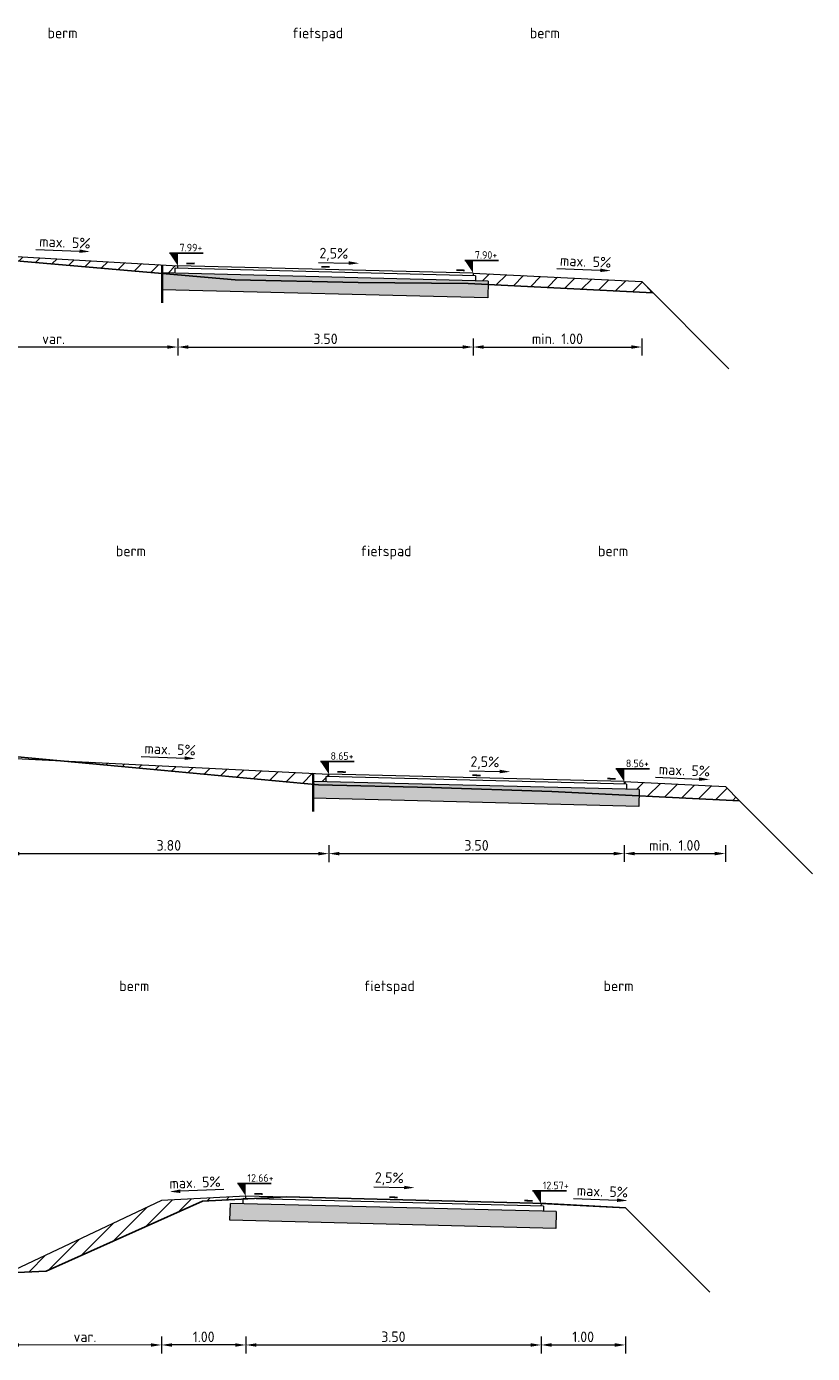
# Model space of a CAD drawing. Header units: metres. Extents: x 122.7 to 162.8, y 75.2 to 111.3.
# Tile 2 of 6: x 133.1 to 142.4, y 76 to 91.7. Entities that reach past the tile are written whole.
import ezdxf

# ---------------------------------------------------------------- set-up
doc = ezdxf.new("R2010")
doc.units = ezdxf.units.M
doc.header["$PDMODE"] = 35
doc.layers.get('Defpoints').update_dxf_attribs({"color": 171})
for name, color, linetype, lineweight in [('B-XX-VH-VERHARDING-GD', 252, 'Continuous', 25), ('N-WE-GR-DOORWORTELBARE RUIMTE-G', 80, 'Continuous', 35), ('N-WE-GW-OPHOGING-WERK-AD-50', 92, 'Continuous', 18), ('N-WE-VH-FUNDERING-AD-50', 252, 'Continuous', 18), ('N-WE-VH-M', 7, 'Continuous', 18), ('N-WE-VH-T25', 7, 'Continuous', 25), ('N-WE-VH-VERHARDING-GD', 7, 'Continuous', 18), ('X-XX-AL-M', 7, 'Continuous', 18), ('X-XX-AL-PEILMAAT-SD', 7, 'Continuous', 25)]:
    doc.layers.add(name, color=color, linetype=linetype, lineweight=lineweight)
doc.styles.add('NLCS-ISO', font='NLCS-ISO.TTF')
doc.styles.add('NLCS-ISO-M50-T25', font='NLCS-ISO.TTF', dxfattribs={"height": 0.125})
doc.dimstyles.new('NLCS-M50-T25-PIJL_l2_h1', dxfattribs={"dimscale": 0.05, "dimtxt": 2.5, "dimasz": 2.5, "dimexe": 2, "dimexo": 2, "dimgap": 0.7, "dimtad": 1, "dimzin": 0, "dimdsep": 46, "dimtxsty": 'NLCS-ISO-M50-T25', "dimcen": 2.5, "dimdle": 2, "dimclrd": 256, "dimclre": 256, "dimclrt": 256, "dimadec": 1, "dimazin": 0, "dimtfac": 1, "dimtofl": 0, "dimtmove": 1, "dimatfit": 0, "dimfxl": 2, "dimfxlon": 1, "dimtfillclr": 256, "dimtolj": 1, "dimtzin": 0, "dimlwd": 18, "dimlwe": 18, "dimarcsym": 0})
pattern_1 = [(45, (0, 0), (-0.10606602, 0.10606602), [])]

# ---------------------------------------------------------------- blocks, each defined once
blk = doc.blocks.new('*D60')
at = {"layer": 'Defpoints', "color": 0, "transparency": 16777216}
for p in [(135.725, 77.838), (139.225, 77.75), (139.225, 76.075)]:
    blk.add_point(p, dxfattribs=at)
at = {"layer": 'X-XX-AL-M', "lineweight": 18, "transparency": 16777216}
for p, q in [((135.725, 76.175), (135.725, 75.975)), ((139.225, 76.175), (139.225, 75.975)), ((135.85, 76.075), (139.1, 76.075))]:
    blk.add_line(p, q, dxfattribs=at)
at = {"layer": 'X-XX-AL-M', "transparency": 16777216}
for points in [[(135.85, 76.095), (135.85, 76.054), (135.725, 76.075)], [(139.1, 76.096), (139.1, 76.054), (139.225, 76.075)]]:
    blk.add_solid(points, dxfattribs=at)
at = {"layer": 'X-XX-AL-M', "transparency": 16777216, "insert": (137.475, 76.172), "char_height": 0.125, "attachment_point": 5, "rotation": 0.0054, "style": 'NLCS-ISO-M50-T25'}
blk.add_mtext('\\A1;3.50', dxfattribs=at)
blk = doc.blocks.new('*D61')
at = {"layer": 'Defpoints', "color": 0, "transparency": 16777216}
for p in [(139.225, 77.75), (140.224, 77.7), (140.224, 76.075)]:
    blk.add_point(p, dxfattribs=at)
at = {"layer": 'X-XX-AL-M', "lineweight": 18, "transparency": 16777216}
for p, q in [((139.225, 76.175), (139.225, 75.975)), ((139.35, 76.075), (140.099, 76.075)), ((140.224, 76.175), (140.224, 75.975))]:
    blk.add_line(p, q, dxfattribs=at)
at = {"layer": 'X-XX-AL-M', "transparency": 16777216}
for points in [[(139.35, 76.096), (139.35, 76.054), (139.225, 76.075)], [(140.099, 76.096), (140.099, 76.054), (140.224, 76.075)]]:
    blk.add_solid(points, dxfattribs=at)
at = {"layer": 'X-XX-AL-M', "transparency": 16777216, "insert": (139.724, 76.172), "char_height": 0.125, "attachment_point": 5, "rotation": 0.0054, "style": 'NLCS-ISO-M50-T25'}
blk.add_mtext('\\A1;1.00', dxfattribs=at)
blk = doc.blocks.new('*D62')
at = {"layer": 'Defpoints', "color": 0, "transparency": 16777216}
for p in [(135.725, 77.838), (134.726, 77.788), (134.726, 76.075)]:
    blk.add_point(p, dxfattribs=at)
at = {"layer": 'X-XX-AL-M', "lineweight": 18, "transparency": 16777216}
for p, q in [((134.726, 76.175), (134.726, 75.975)), ((135.725, 76.175), (135.725, 75.975)), ((135.6, 76.075), (134.851, 76.075))]:
    blk.add_line(p, q, dxfattribs=at)
at = {"layer": 'X-XX-AL-M', "transparency": 16777216}
for points in [[(134.851, 76.095), (134.851, 76.054), (134.726, 76.075)], [(135.6, 76.095), (135.6, 76.054), (135.725, 76.075)]]:
    blk.add_solid(points, dxfattribs=at)
at = {"layer": 'X-XX-AL-M', "transparency": 16777216, "insert": (135.226, 76.172), "char_height": 0.125, "attachment_point": 5, "rotation": 0.0054, "style": 'NLCS-ISO-M50-T25'}
blk.add_mtext('\\A1;1.00', dxfattribs=at)
blk = doc.blocks.new('*D63')
at = {"layer": 'Defpoints', "color": 0, "transparency": 16777216}
for p in [(134.726, 77.788), (132.912, 76.929), (132.912, 76.074)]:
    blk.add_point(p, dxfattribs=at)
at = {"layer": 'X-XX-AL-M', "lineweight": 18, "transparency": 16777216}
for p, q in [((132.912, 76.174), (132.912, 75.974)), ((134.726, 76.175), (134.726, 75.975)), ((134.601, 76.075), (133.037, 76.074))]:
    blk.add_line(p, q, dxfattribs=at)
at = {"layer": 'X-XX-AL-M', "transparency": 16777216}
for points in [[(133.037, 76.095), (133.037, 76.054), (132.912, 76.074)], [(134.601, 76.095), (134.601, 76.054), (134.726, 76.075)]]:
    blk.add_solid(points, dxfattribs=at)
at = {"layer": 'X-XX-AL-M', "transparency": 16777216, "insert": (133.819, 76.172), "char_height": 0.125, "attachment_point": 5, "rotation": 0.0054, "style": 'NLCS-ISO-M50-T25'}
blk.add_mtext('\\A1;var.', dxfattribs=at)
blk = doc.blocks.new('*D70')
at = {"layer": 'Defpoints', "color": 0, "transparency": 16777216}
for p in [(132.915, 83.352), (136.71, 82.836), (136.71, 81.895)]:
    blk.add_point(p, dxfattribs=at)
at = {"layer": 'X-XX-AL-M', "lineweight": 18, "transparency": 16777216}
for p, q in [((132.915, 81.995), (132.915, 81.795)), ((133.04, 81.895), (136.585, 81.895)), ((136.71, 81.995), (136.71, 81.795))]:
    blk.add_line(p, q, dxfattribs=at)
at = {"layer": 'X-XX-AL-M', "transparency": 16777216}
for points in [[(133.04, 81.916), (133.04, 81.874), (132.915, 81.895)], [(136.585, 81.916), (136.585, 81.874), (136.71, 81.895)]]:
    blk.add_solid(points, dxfattribs=at)
at = {"layer": 'X-XX-AL-M', "transparency": 16777216, "insert": (134.813, 81.993), "char_height": 0.125, "attachment_point": 5, "rotation": 0.0054, "style": 'NLCS-ISO-M50-T25'}
blk.add_mtext('\\A1;3.80', dxfattribs=at)
blk = doc.blocks.new('*D71')
at = {"layer": 'Defpoints', "color": 0, "transparency": 16777216}
for p in [(136.71, 82.836), (140.21, 82.749), (140.21, 81.896)]:
    blk.add_point(p, dxfattribs=at)
at = {"layer": 'X-XX-AL-M', "lineweight": 18, "transparency": 16777216}
for p, q in [((136.71, 81.995), (136.71, 81.795)), ((136.835, 81.895), (140.085, 81.896)), ((140.21, 81.996), (140.21, 81.796))]:
    blk.add_line(p, q, dxfattribs=at)
at = {"layer": 'X-XX-AL-M', "transparency": 16777216}
for points in [[(136.835, 81.916), (136.835, 81.874), (136.71, 81.895)], [(140.085, 81.916), (140.085, 81.875), (140.21, 81.896)]]:
    blk.add_solid(points, dxfattribs=at)
at = {"layer": 'X-XX-AL-M', "transparency": 16777216, "insert": (138.46, 81.993), "char_height": 0.125, "attachment_point": 5, "rotation": 0.0054, "style": 'NLCS-ISO-M50-T25'}
blk.add_mtext('\\A1;3.50', dxfattribs=at)
blk = doc.blocks.new('*D72')
at = {"layer": 'Defpoints', "color": 0, "transparency": 16777216}
for p in [(140.21, 82.749), (141.409, 82.689), (141.409, 81.896)]:
    blk.add_point(p, dxfattribs=at)
at = {"layer": 'X-XX-AL-M', "lineweight": 18, "transparency": 16777216}
for p, q in [((140.21, 81.996), (140.21, 81.796)), ((140.335, 81.896), (141.284, 81.896)), ((141.409, 81.996), (141.409, 81.796))]:
    blk.add_line(p, q, dxfattribs=at)
at = {"layer": 'X-XX-AL-M', "transparency": 16777216}
for points in [[(140.335, 81.916), (140.335, 81.875), (140.21, 81.896)], [(141.284, 81.917), (141.284, 81.875), (141.409, 81.896)]]:
    blk.add_solid(points, dxfattribs=at)
at = {"layer": 'X-XX-AL-M', "transparency": 16777216, "insert": (140.809, 81.993), "char_height": 0.125, "attachment_point": 5, "rotation": 0.0054, "style": 'NLCS-ISO-M50-T25'}
blk.add_mtext('\\A1;min. 1.00', dxfattribs=at)
blk = doc.blocks.new('*D73')
at = {"layer": 'Defpoints', "color": 0, "transparency": 16777216}
for p in [(134.92, 89.205), (138.42, 89.117), (138.42, 87.896)]:
    blk.add_point(p, dxfattribs=at)
at = {"layer": 'X-XX-AL-M', "lineweight": 18, "transparency": 16777216}
for p, q in [((134.92, 87.996), (134.92, 87.796)), ((135.045, 87.896), (138.295, 87.896)), ((138.42, 87.996), (138.42, 87.796))]:
    blk.add_line(p, q, dxfattribs=at)
at = {"layer": 'X-XX-AL-M', "transparency": 16777216}
for points in [[(135.045, 87.917), (135.045, 87.875), (134.92, 87.896)], [(138.295, 87.917), (138.295, 87.875), (138.42, 87.896)]]:
    blk.add_solid(points, dxfattribs=at)
at = {"layer": 'X-XX-AL-M', "transparency": 16777216, "insert": (136.67, 87.993), "char_height": 0.125, "attachment_point": 5, "rotation": 0.0054, "style": 'NLCS-ISO-M50-T25'}
blk.add_mtext('\\A1;3.50', dxfattribs=at)
blk = doc.blocks.new('*D74')
at = {"layer": 'Defpoints', "color": 0, "transparency": 16777216}
for p in [(131.974, 89.352), (134.92, 89.205), (131.974, 87.895)]:
    blk.add_point(p, dxfattribs=at)
at = {"layer": 'X-XX-AL-M', "lineweight": 18, "transparency": 16777216}
for p, q in [((131.974, 87.995), (131.974, 87.795)), ((134.795, 87.896), (132.099, 87.895)), ((134.92, 87.996), (134.92, 87.796))]:
    blk.add_line(p, q, dxfattribs=at)
at = {"layer": 'X-XX-AL-M', "transparency": 16777216}
for points in [[(132.099, 87.916), (132.099, 87.875), (131.974, 87.895)], [(134.795, 87.916), (134.795, 87.875), (134.92, 87.896)]]:
    blk.add_solid(points, dxfattribs=at)
at = {"layer": 'X-XX-AL-M', "transparency": 16777216, "insert": (133.447, 87.993), "char_height": 0.125, "attachment_point": 5, "rotation": 0.0054, "style": 'NLCS-ISO-M50-T25'}
blk.add_mtext('\\A1;var.', dxfattribs=at)
blk = doc.blocks.new('*D78')
at = {"layer": 'Defpoints', "color": 0, "transparency": 16777216}
for p in [(138.42, 89.117), (140.418, 88.672), (140.418, 87.896)]:
    blk.add_point(p, dxfattribs=at)
at = {"layer": 'X-XX-AL-M', "lineweight": 18, "transparency": 16777216}
for p, q in [((138.42, 87.996), (138.42, 87.796)), ((138.545, 87.896), (140.293, 87.896)), ((140.418, 87.996), (140.418, 87.796))]:
    blk.add_line(p, q, dxfattribs=at)
at = {"layer": 'X-XX-AL-M', "transparency": 16777216}
for points in [[(138.545, 87.917), (138.545, 87.875), (138.42, 87.896)], [(140.293, 87.917), (140.293, 87.875), (140.418, 87.896)]]:
    blk.add_solid(points, dxfattribs=at)
at = {"layer": 'X-XX-AL-M', "transparency": 16777216, "insert": (139.419, 87.994), "char_height": 0.125, "attachment_point": 5, "rotation": 0.0054, "style": 'NLCS-ISO-M50-T25'}
blk.add_mtext('\\A1;min. 1.00', dxfattribs=at)

msp = doc.modelspace()

# ---------------------------------------------------------------- hatches: boundary and pattern name
at = {"layer": 'N-WE-GW-OPHOGING-WERK-AD-50'}
h = msp.add_hatch(dxfattribs=at)
h.set_pattern_fill('AGW-WERK_AANVULLEN-SO', color=256, scale=0.03, pattern_type=2)
h.set_pattern_definition(pattern_1)
h.paths.add_polyline_path([(134.733, 88.87), (132.074, 89.021), (132.074, 88.995), (132.365, 88.972), (134.733, 88.766)])
h.paths.add_polyline_path([(134.889, 88.83), (134.919, 88.829), (134.92, 88.859), (134.733, 88.87), (134.733, 88.766), (134.738, 88.766), (134.738, 88.774), (134.888, 88.77)])
h = msp.add_hatch(dxfattribs=at)
h.set_pattern_fill('AGW-WERK_AANVULLEN-SO', color=256, scale=0.03, pattern_type=2)
h.set_pattern_definition(pattern_1)
h.paths.add_polyline_path([(140.418, 88.672), (138.42, 88.772), (138.419, 88.742), (138.449, 88.741), (138.448, 88.681), (138.598, 88.677), (138.597, 88.636), (140.551, 88.538)])
h = msp.add_hatch(dxfattribs=at)
h.set_pattern_fill('AGW-WERK_AANVULLEN-SO', color=256, scale=0.03, pattern_type=2)
h.set_pattern_definition(pattern_1)
h.paths.add_polyline_path([(136.523, 82.846), (133.483, 82.997), (136.523, 82.716)])
h.paths.add_polyline_path([(136.71, 82.836), (136.523, 82.846), (136.523, 82.716), (136.527, 82.716), (136.528, 82.751), (136.678, 82.747), (136.679, 82.807), (136.709, 82.806)])
h = msp.add_hatch(dxfattribs=at)
h.set_pattern_fill('AGW-WERK_AANVULLEN-SO', color=256, scale=0.03, pattern_type=2)
h.set_pattern_definition(pattern_1)
h.paths.add_polyline_path([(141.409, 82.689), (140.21, 82.749), (140.209, 82.719), (140.239, 82.718), (140.238, 82.658), (140.388, 82.654), (140.386, 82.579), (141.578, 82.519)])
h = msp.add_hatch(dxfattribs=at)
h.set_pattern_fill('AGW-WERK_AANVULLEN-SO', color=256, scale=0.03, pattern_type=2)
h.set_pattern_definition(pattern_1)
h.paths.add_polyline_path([(135.213, 77.778), (135.694, 77.802), (135.694, 77.808), (135.724, 77.808), (135.725, 77.838), (134.726, 77.788), (132.912, 76.929), (133.361, 76.951)])
at = {"layer": 'N-WE-VH-FUNDERING-AD-50'}
h = msp.add_hatch(dxfattribs=at)
h.set_pattern_fill('AVH-FUNDERING_02-SOD', color=256, scale=0.1, angle=0.0054, pattern_type=2)
h.set_pattern_definition([(0.0054, (131.49938, 89.48692), (0.0999905, 0.1000095), [0.0125, -0.0875]), (90.0054, (131.49938, 89.48692), (-0.1000095, 0.0999905), [0.0125, -0.0875]), (135.0054, (131.51188, 89.48692), (-0.1, -9.5e-06), [0.0176777, -0.1237437]), (0.0054, (131.51188, 89.54317), (0.0999905, 0.1000095), [0.0125, -0.0875]), (45.0054, (131.518126, 89.53692), (-9.5e-06, 0.1), [0.0088388, -0.1325825]), (135.0054, (131.518126, 89.53692), (-0.1, -9.5e-06), [0.0088388, -0.1325825]), (0.0054, (131.54937, 89.56818), (0.0999905, 0.1000095), [0.0176777, -0.0823223]), (45.0054, (131.54937, 89.568176), (-9.5e-06, 0.1), [0.0125, -0.1289214]), (135.0054, (131.56705, 89.56818), (-0.1, -9.5e-06), [0.0125, -0.1289214]), (90.0054, (131.56813, 89.51193), (-0.1000095, 0.0999905), [0.0125, -0.0875]), (45.0054, (131.56813, 89.51193), (-9.5e-06, 0.1), [0.0088388, -0.1325825]), (135.0054, (131.57438, 89.51818), (-0.1, -9.5e-06), [0.0088388, -0.1325825]), (0.0054, (131.51188, 89.51192), (0.0999905, 0.1000095), [0.00625, -0.08375]), (0.0054, (131.58688, 89.53693), (0.0999905, 0.1000095), [0.00625, -0.08375]), (90.0054, (131.55562, 89.54943), (-0.1000095, 0.0999905), [0.00625, -0.08375]), (135.0054, (131.56813, 89.49318), (-0.1, -9.5e-06), [0.0088388, -0.1325825]), (135.0054, (131.524374, 89.56192), (-0.1, -9.5e-06), [0.0088388, -0.1325825]), (45.0054, (131.54625, 89.51974), (-9.5e-06, 0.1), [0.0088388, -0.1325825]), (90.0054, (131.53375, 89.49942), (-0.1000095, 0.0999905), [0.0015625, -0.0984375]), (90.0054, (131.53844, 89.54161), (-0.1000095, 0.0999905), [0.0015625, -0.0984375]), (90.0054, (131.58531, 89.5588), (-0.1000095, 0.0999905), [0.0015625, -0.0984375]), (90.0054, (131.58688, 89.50568), (-0.1000095, 0.0999905), [0.0015625, -0.0984375])])
h.paths.add_polyline_path([(134.738, 88.774), (134.733, 88.574), (138.593, 88.477), (138.598, 88.677)])
h = msp.add_hatch(dxfattribs=at)
h.set_pattern_fill('AVH-FUNDERING_02-SOD', color=256, scale=0.1, angle=0.0054, pattern_type=2)
h.set_pattern_definition([(0.0054, (133.28925, 83.46398), (0.0999905, 0.1000095), [0.0125, -0.0875]), (90.0054, (133.28925, 83.46398), (-0.1000095, 0.0999905), [0.0125, -0.0875]), (135.0054, (133.301755, 83.463986), (-0.1, -9.5e-06), [0.0176777, -0.1237437]), (0.0054, (133.30175, 83.52024), (0.0999905, 0.1000095), [0.0125, -0.0875]), (45.0054, (133.308, 83.513986), (-9.5e-06, 0.1), [0.0088388, -0.1325825]), (135.0054, (133.308, 83.513986), (-0.1, -9.5e-06), [0.0088388, -0.1325825]), (0.0054, (133.33925, 83.54524), (0.0999905, 0.1000095), [0.0176777, -0.0823223]), (45.0054, (133.33925, 83.54524), (-9.5e-06, 0.1), [0.0125, -0.1289214]), (135.0054, (133.356925, 83.54524), (-0.1, -9.5e-06), [0.0125, -0.1289214]), (90.0054, (133.358, 83.48899), (-0.1000095, 0.0999905), [0.0125, -0.0875]), (45.0054, (133.358, 83.48899), (-9.5e-06, 0.1), [0.0088388, -0.1325825]), (135.0054, (133.36425, 83.49524), (-0.1, -9.5e-06), [0.0088388, -0.1325825]), (0.0054, (133.30175, 83.48899), (0.0999905, 0.1000095), [0.00625, -0.08375]), (0.0054, (133.37675, 83.51399), (0.0999905, 0.1000095), [0.00625, -0.08375]), (90.0054, (133.3455, 83.52649), (-0.1000095, 0.0999905), [0.00625, -0.08375]), (135.0054, (133.358004, 83.47024), (-0.1, -9.5e-06), [0.0088388, -0.1325825]), (135.0054, (133.31425, 83.53899), (-0.1, -9.5e-06), [0.0088388, -0.1325825]), (45.0054, (133.33613, 83.4968), (-9.5e-06, 0.1), [0.0088388, -0.1325825]), (90.0054, (133.32363, 83.47649), (-0.1000095, 0.0999905), [0.0015625, -0.0984375]), (90.0054, (133.32831, 83.51868), (-0.1000095, 0.0999905), [0.0015625, -0.0984375]), (90.0054, (133.37519, 83.53587), (-0.1000095, 0.0999905), [0.0015625, -0.0984375]), (90.0054, (133.37675, 83.48274), (-0.1000095, 0.0999905), [0.0015625, -0.0984375])])
h.paths.add_polyline_path([(136.528, 82.751), (136.523, 82.551), (140.383, 82.454), (140.388, 82.654)])
h = msp.add_hatch(dxfattribs=at)
h.set_pattern_fill('AVH-FUNDERING_02-SOD', color=256, scale=0.1, angle=0.0054, pattern_type=2)
h.set_pattern_definition([(0.0054, (132.30417, 78.46556), (0.0999905, 0.1000095), [0.0125, -0.0875]), (90.0054, (132.30417, 78.46556), (-0.1000095, 0.0999905), [0.0125, -0.0875]), (135.0054, (132.31667, 78.46556), (-0.1, -9.5e-06), [0.0176777, -0.1237437]), (0.0054, (132.31666, 78.52181), (0.0999905, 0.1000095), [0.0125, -0.0875]), (45.0054, (132.32291, 78.51556), (-9.5e-06, 0.1), [0.0088388, -0.1325825]), (135.0054, (132.32291, 78.51556), (-0.1, -9.5e-06), [0.0088388, -0.1325825]), (0.0054, (132.35416, 78.54681), (0.0999905, 0.1000095), [0.0176777, -0.0823223]), (45.0054, (132.35416, 78.546814), (-9.5e-06, 0.1), [0.0125, -0.1289214]), (135.0054, (132.37184, 78.546815), (-0.1, -9.5e-06), [0.0125, -0.1289214]), (90.0054, (132.37292, 78.49057), (-0.1000095, 0.0999905), [0.0125, -0.0875]), (45.0054, (132.372915, 78.490565), (-9.5e-06, 0.1), [0.0088388, -0.1325825]), (135.0054, (132.379165, 78.496816), (-0.1, -9.5e-06), [0.0088388, -0.1325825]), (0.0054, (132.31667, 78.49056), (0.0999905, 0.1000095), [0.00625, -0.08375]), (0.0054, (132.39166, 78.51557), (0.0999905, 0.1000095), [0.00625, -0.08375]), (90.0054, (132.36041, 78.52806), (-0.1000095, 0.0999905), [0.00625, -0.08375]), (135.0054, (132.37292, 78.471815), (-0.1, -9.5e-06), [0.0088388, -0.1325825]), (135.0054, (132.32916, 78.54056), (-0.1, -9.5e-06), [0.0088388, -0.1325825]), (45.0054, (132.35104, 78.498376), (-9.5e-06, 0.1), [0.0088388, -0.1325825]), (90.0054, (132.33854, 78.47806), (-0.1000095, 0.0999905), [0.0015625, -0.0984375]), (90.0054, (132.34323, 78.52025), (-0.1000095, 0.0999905), [0.0015625, -0.0984375]), (90.0054, (132.3901, 78.53744), (-0.1000095, 0.0999905), [0.0015625, -0.0984375]), (90.0054, (132.39167, 78.48432), (-0.1000095, 0.0999905), [0.0015625, -0.0984375])])
h.paths.add_polyline_path([(135.543, 77.752), (135.538, 77.552), (139.398, 77.456), (139.403, 77.656)])

# ---------------------------------------------------------------- linework, layer by layer
at = {"layer": 'B-XX-VH-VERHARDING-GD'}
for points in [[(125.946, 89.026), (126.375, 89.026), (127.338, 89.07), (130.91, 89.066), (131.933, 89.007), (132.365, 88.972), (135.598, 88.691), (137.057, 88.661), (138.361, 88.648)], [(140.418, 88.672), (141.451, 87.638)], [(138.361, 88.648), (140.551, 88.538)], [(126.757, 83.006), (127.189, 83.008), (130.068, 83.17), (132.61, 83.045), (133.02, 83.04), (136.585, 82.71), (137.928, 82.678), (139.351, 82.63)], [(139.351, 82.63), (141.578, 82.519)], [(141.578, 82.519), (142.442, 81.656)], [(131.848, 76.792), (132.241, 76.794), (132.412, 76.904), (133.361, 76.951), (135.213, 77.778), (136.212, 77.828), (137.74, 77.791), (139.281, 77.752), (140.224, 77.7), (141.224, 76.7)]]:
    msp.add_lwpolyline(points, dxfattribs=at)
at = {"layer": 'N-WE-GR-DOORWORTELBARE RUIMTE-G'}
for points in [[(134.733, 88.42), (134.733, 88.87)], [(136.523, 82.396), (136.523, 82.846)]]:
    msp.add_lwpolyline(points, dxfattribs=at)
at = {"layer": 'N-WE-VH-M'}
for p, q in [((133.238, 89.052), (133.755, 89.031)), ((136.586, 88.898), (136.946, 88.891)), ((139.41, 88.826), (139.927, 88.805)), ((134.485, 83.047), (135.002, 83.026)), ((138.376, 82.875), (138.735, 82.868)), ((140.581, 82.799), (141.098, 82.778)), ((135.466, 77.917), (134.949, 77.896)), ((137.243, 77.948), (137.602, 77.941)), ((139.609, 77.811), (140.126, 77.79))]:
    msp.add_line(p, q, dxfattribs=at)
for points in [[(133.756, 89.052), (133.754, 89.011), (133.88, 89.026)], [(136.946, 88.912), (136.945, 88.87), (137.07, 88.888)], [(139.928, 88.826), (139.926, 88.784), (140.052, 88.8)], [(135.002, 83.047), (135.001, 83.005), (135.127, 83.021)], [(138.736, 82.889), (138.735, 82.847), (138.86, 82.865)], [(141.099, 82.799), (141.097, 82.757), (141.223, 82.773)], [(137.603, 77.961), (137.602, 77.92), (137.727, 77.938)], [(134.948, 77.917), (134.95, 77.875), (134.824, 77.891)], [(140.127, 77.811), (140.126, 77.769), (140.251, 77.785)]]:
    msp.add_solid(points, dxfattribs=at)
at = {"layer": 'N-WE-VH-VERHARDING-GD'}
for points in [[(131.974, 89.026), (134.92, 88.859)], [(134.888, 88.77), (134.889, 88.83)], [(138.449, 88.741), (134.889, 88.83)], [(134.919, 88.829), (134.92, 88.859)], [(138.42, 88.772), (134.92, 88.859)], [(134.733, 88.574), (134.738, 88.774)], [(138.598, 88.677), (134.738, 88.774)], [(138.42, 88.772), (138.419, 88.742)], [(138.42, 88.772), (140.418, 88.672)], [(138.449, 88.741), (138.448, 88.681)], [(138.598, 88.677), (138.593, 88.477)], [(140.418, 88.672), (140.551, 88.538)], [(138.593, 88.477), (134.733, 88.574)], [(132.915, 83.026), (136.71, 82.836)], [(136.709, 82.806), (136.71, 82.836)], [(140.21, 82.749), (136.71, 82.836)], [(136.523, 82.551), (136.528, 82.751)], [(140.388, 82.654), (136.528, 82.751)], [(136.678, 82.747), (136.679, 82.807)], [(140.239, 82.718), (136.679, 82.807)], [(140.21, 82.749), (140.209, 82.719)], [(140.21, 82.749), (141.409, 82.689)], [(140.239, 82.718), (140.238, 82.658)], [(141.578, 82.519), (141.409, 82.689)], [(140.383, 82.454), (136.523, 82.551)], [(140.388, 82.654), (140.383, 82.454)], [(135.725, 77.838), (134.726, 77.788), (132.912, 76.929), (132.412, 76.904)], [(135.693, 77.749), (135.694, 77.808)], [(139.254, 77.719), (135.694, 77.808)], [(135.724, 77.808), (135.725, 77.838)], [(139.225, 77.75), (135.725, 77.838)], [(135.538, 77.552), (135.543, 77.752)], [(139.403, 77.656), (135.543, 77.752)], [(139.225, 77.75), (139.224, 77.72)], [(139.225, 77.75), (140.224, 77.7)], [(139.254, 77.719), (139.253, 77.66)], [(139.403, 77.656), (139.398, 77.456)], [(139.398, 77.456), (135.538, 77.552)]]:
    msp.add_lwpolyline(points, dxfattribs=at)
at = {"layer": 'N-WE-VH-VERHARDING-GD', "const_width": 0.02}
for points in [[(135.121, 88.884), (135.021, 88.887)], [(136.72, 88.844), (136.62, 88.847)], [(138.32, 88.804), (138.22, 88.807)], [(136.911, 82.861), (136.811, 82.864)], [(138.51, 82.821), (138.41, 82.824)], [(140.11, 82.781), (140.01, 82.784)], [(135.926, 77.863), (135.826, 77.865)], [(137.525, 77.823), (137.425, 77.825)], [(139.125, 77.783), (139.025, 77.785)]]:
    msp.add_lwpolyline(points, dxfattribs=at)
at = {"layer": 'X-XX-AL-PEILMAAT-SD'}
for p, q in [((134.82, 89.009), (135.22, 89.009)), ((138.32, 88.922), (138.72, 88.922)), ((136.61, 82.986), (137.01, 82.986)), ((140.11, 82.899), (140.51, 82.899)), ((135.625, 77.988), (136.025, 77.988)), ((139.125, 77.9), (139.525, 77.9))]:
    msp.add_line(p, q, dxfattribs=at)
for points in [[(134.82, 89.009), (134.92, 89.009), (134.92, 88.859)], [(138.32, 88.922), (138.42, 88.922), (138.42, 88.772)], [(136.61, 82.986), (136.71, 82.986), (136.71, 82.836)], [(140.11, 82.899), (140.21, 82.899), (140.21, 82.749)], [(135.625, 77.988), (135.725, 77.988), (135.725, 77.838)], [(139.125, 77.9), (139.225, 77.9), (139.225, 77.75)]]:
    msp.add_solid(points, dxfattribs=at)

# ---------------------------------------------------------------- texts
at = {"layer": 'N-WE-VH-M', "char_height": 0.125, "attachment_point": 5, "style": 'NLCS-ISO-M50-T25'}
for s, insert, rotation in [('\\A1;max. 5%', (133.581, 89.136), 357.6947), ('\\A1;2,5%', (136.769, 88.992), 358.8597), ('\\A1;max. 5%', (139.753, 88.91), 357.6947), ('\\A1;max. 5%', (134.828, 83.131), 357.6947), ('\\A1;2,5%', (138.559, 82.969), 358.8597), ('\\A1;max. 5%', (140.924, 82.883), 357.6947), ('\\A1;max. 5%', (135.123, 78), 2.3053), ('\\A1;2,5%', (137.426, 78.042), 358.8597), ('\\A1;max. 5%', (139.952, 77.895), 357.6947)]:
    msp.add_mtext(s, dxfattribs=dict(at, insert=insert, rotation=rotation))
at = {"layer": 'N-WE-VH-T25', "char_height": 0.125, "width": 1.40303, "attachment_point": 1, "rotation": 0.0054, "style": 'NLCS-ISO-M50-T25'}
for s, insert in [('berm', (133.375, 91.679)), ('fietspad', (136.276, 91.679)), ('berm', (139.091, 91.679)), ('berm', (134.185, 85.543)), ('fietspad', (137.086, 85.543)), ('berm', (139.9, 85.543)), ('berm', (134.225, 80.391)), ('fietspad', (137.125, 80.391)), ('berm', (139.965, 80.391))]:
    msp.add_mtext(s, dxfattribs=dict(at, insert=insert))
at = {"layer": 'X-XX-AL-PEILMAAT-SD', "style": 'NLCS-ISO'}
for s, p in [('7.99+', (134.94, 89.029)), ('7.90+', (138.44, 88.942)), ('8.65+', (136.73, 83.006)), ('8.56+', (140.23, 82.919)), ('12.66+', (135.745, 78.008)), ('12.57+', (139.245, 77.92))]:
    msp.add_text(s, height=0.09, dxfattribs=at).set_placement(p)

# ---------------------------------------------------------------- dimensions: what is measured, and where the dimension line sits
at = {"layer": 'X-XX-AL-M'}
for base, p1, p2, text, picture, middle in [((131.974, 87.895), (134.92, 89.205), (131.974, 89.352), 'var.', '*D74', (133.447, 87.993)), ((140.418, 87.896), (138.42, 89.117), (140.418, 88.672), 'min. 1.00', '*D78', (139.419, 87.994)), ((141.409, 81.896), (140.21, 82.749), (141.409, 82.689), 'min. 1.00', '*D72', (140.809, 81.993)), ((132.912, 76.074), (134.726, 77.788), (132.912, 76.929), 'var.', '*D63', (133.819, 76.172))]:
    dim = msp.add_linear_dim(base=base, p1=p1, p2=p2, angle=0.0054, text=text, dimstyle='NLCS-M50-T25-PIJL_l2_h1', dxfattribs=at)
    dim.commit()
    dim.dimension.update_dxf_attribs({"geometry": picture, "text_midpoint": middle})
for base, p1, p2, picture, middle in [((138.42, 87.896), (134.92, 89.205), (138.42, 89.117), '*D73', (136.67, 87.993)), ((136.7101, 81.8952), (132.9148, 83.3515), (136.71, 82.8362), '*D70', (134.8125, 81.9926)), ((140.21, 81.896), (136.71, 82.836), (140.21, 82.749), '*D71', (138.46, 81.993)), ((134.726, 76.075), (135.725, 77.838), (134.726, 77.788), '*D62', (135.226, 76.172)), ((139.225, 76.075), (135.725, 77.838), (139.225, 77.75), '*D60', (137.475, 76.172)), ((140.224, 76.075), (139.225, 77.75), (140.224, 77.7), '*D61', (139.724, 76.172))]:
    dim = msp.add_linear_dim(base=base, p1=p1, p2=p2, angle=0.0054, dimstyle='NLCS-M50-T25-PIJL_l2_h1', dxfattribs=at)
    dim.commit()
    dim.dimension.update_dxf_attribs({"geometry": picture, "text_midpoint": middle})

doc.saveas('drawing.dxf')
